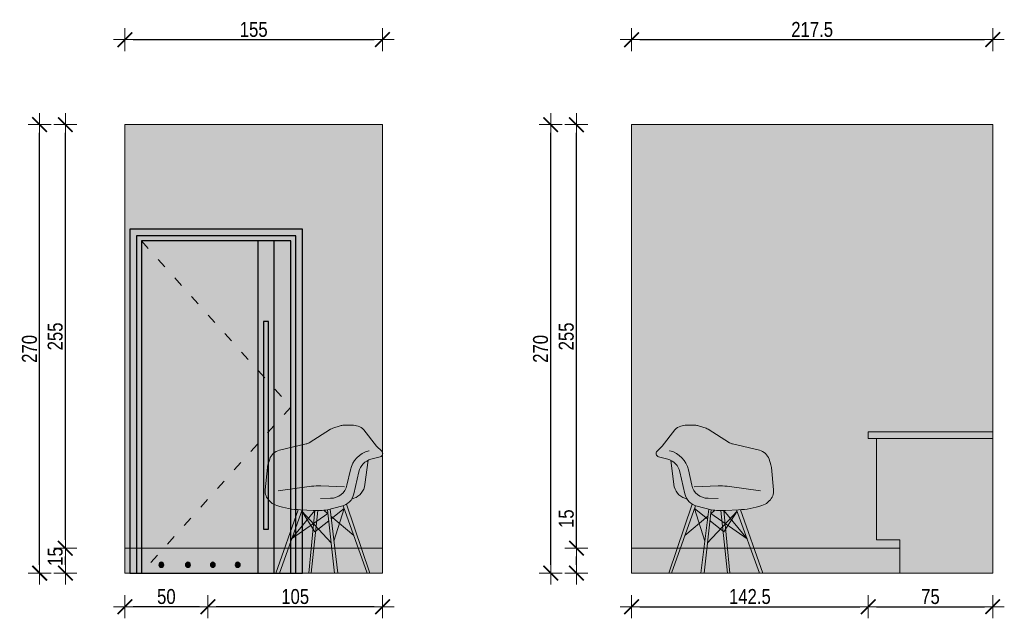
# Model space of a CAD drawing. Header units: millimetres. Extents: x -13532 to 2392, y -5241 to 5322.
# Tile 51 of 256: x -6760 to -6167, y -3612 to -3252. Entities that reach past the tile are written whole.
import ezdxf

# ---------------------------------------------------------------- set-up
doc = ezdxf.new("R2010")
doc.units = ezdxf.units.MM
doc.linetypes.add('ZWCAD_ISO03W100', pattern=[30, 12, -18])
doc.layers.get('0').update_dxf_attribs({"lineweight": 9, "true_color": 0x939393})
doc.layers.get('Defpoints').update_dxf_attribs({"true_color": 0xdae6d4})
doc.layers.add('-AGP1_ŚCIANY_WEW', color=7, linetype='Continuous', lineweight=9, true_color=0x707070)
doc.layers.add('a___wymiary', color=7, linetype='Continuous', lineweight=5, true_color=0x666666)
doc.layers.add('A_cienka', color=7, linetype='Continuous')
doc.layers.add('A_Widok', color=7, linetype='Continuous', lineweight=15)
doc.layers.add('cz-sr', color=150, linetype='Continuous', lineweight=15)
doc.styles.add('ARIAL', font='arial.ttf', dxfattribs={"width": 0.8})
doc.dimstyles.new('1_50', dxfattribs={"dimtxt": 9, "dimasz": 5, "dimexe": 1.25, "dimexo": 0.625, "dimgap": 1.5, "dimtad": 1, "dimdec": 3, "dimrnd": 0.5, "dimdsep": 46, "dimtxsty": 'ARIAL', "dimblk": 'znacznik', "dimcen": 1.5, "dimse1": 1, "dimse2": 1, "dimclrd": 6, "dimclrt": 6, "dimazin": 0, "dimtfac": 1, "dimtdec": 3, "dimtmove": 0, "dimatfit": 3, "dimldrblk": 'znacznik', "dimfxl": 1, "dimarcsym": 0})

# ---------------------------------------------------------------- blocks, each defined once
blk = doc.blocks.new('AAAAAA')
h = blk.add_hatch(color=253)
h.set_gradient(color1=(166, 166, 166), rotation=300, one_color=1, name='INVCYLINDER')
h.paths.add_polyline_path([(16311.3, 9237.31), (16311.3, 9437.31), (16321.3, 9437.31), (16321.3, 9237.31)])
at = {"true_color": 0xffffff}
for points in [[(16334.8, 9242.31, 1), (16331.8, 9242.31, 1)], [(16349.8, 9242.31, 1), (16346.8, 9242.31, 1)], [(16364.8, 9242.31, 1), (16361.8, 9242.31, 1)], [(16380.8, 9242.31, 1), (16377.8, 9242.31, 1)]]:
    blk.add_hatch(color=7, dxfattribs=at).paths.add_polyline_path(points)
at = {"layer": 'A_Widok'}
h = blk.add_hatch(color=251, dxfattribs=at)
h.paths.add_polyline_path([(16294.3, 9444.31), (16294.3, 9237.31), (16398.3, 9237.31), (16398.3, 9444.31)])
h.paths.add_polyline_path([(16311.3, 9437.31), (16311.3, 9237.31), (16321.3, 9237.31), (16321.3, 9437.31)], flags=16)
at = {"layer": 'A_cienka'}
for p, q in [((16294.3, 9444.31), (16398.3, 9444.31)), ((16294.3, 9237.31), (16294.3, 9444.31)), ((16298.3, 9237.31), (16298.3, 9440.31)), ((16298.3, 9440.31), (16394.3, 9440.31)), ((16394.3, 9440.31), (16394.3, 9237.31)), ((16398.3, 9444.31), (16398.3, 9237.31)), ((16301.3, 9237.31), (16301.3, 9437.31)), ((16301.3, 9437.31), (16391.3, 9437.31)), ((16391.3, 9437.31), (16391.3, 9237.31)), ((16381.3, 9237.31), (16301.3, 9237.31))]:
    blk.add_line(p, q, dxfattribs=at)
for points in [[(16311.3, 9437.31), (16321.3, 9437.31), (16321.3, 9237.31), (16311.3, 9237.31)], [(16317.8, 9263.81), (16314.8, 9263.81), (16314.8, 9388.81), (16317.8, 9388.81)]]:
    blk.add_lwpolyline(points, close=True, dxfattribs=at)
for centre in [(16333.3, 9242.31), (16348.3, 9242.31), (16363.3, 9242.31), (16379.3, 9242.31)]:
    blk.add_circle(centre, 1.5, dxfattribs=at)
at = {"layer": 'A_Widok', "linetype": 'ZWCAD_ISO03W100', "ltscale": 0.5}
blk.add_lwpolyline([(16391.3, 9437.31), (16301.3, 9337.31), (16391.3, 9237.31)], dxfattribs=at)
at = {"layer": 'Defpoints'}
blk.add_lwpolyline([(16398.3, 9237.31), (16294.3, 9237.31)], dxfattribs=at)
blk = doc.blocks.new('fgdfadfsfki')
at = {"layer": 'a___wymiary', "true_color": 0xffffff}
blk.add_hatch(color=7, dxfattribs=at).paths.add_polyline_path([(18708.92, 9116.67), (18708.92, 9120.67), (18783.92, 9120.67), (18783.92, 9116.67), (18783.92, 9035.67), (18727.92, 9035.67), (18727.92, 9055.67), (18713.92, 9055.67), (18713.92, 9116.67)])
at = {"layer": 'a___wymiary'}
for points in [[(18773.92, 9116.67), (18708.92, 9116.67), (18708.92, 9120.67), (18783.92, 9120.67), (18783.92, 9116.67)], [(18783.92, 9035.67), (18727.92, 9035.67), (18727.92, 9055.67), (18713.92, 9055.67), (18713.92, 9116.67), (18783.92, 9116.67), (18783.92, 9035.67)]]:
    blk.add_lwpolyline(points, dxfattribs=at)
blk = doc.blocks.new('fotell pozd')
at = {"layer": '-AGP1_ŚCIANY_WEW', "true_color": 0xffffff}
h = blk.add_hatch(color=7, dxfattribs=at)
h.paths.add_polyline_path([(-6.43, 50.13), (-5.14, 63.59, -0.053808), (-4.79, 65.29), (-3.74, 68.56, -0.262723), (2.08, 73.95), (18.18, 77.76, 0.08152), (19.99, 78.52), (32.94, 86.61, -0.059157), (34.23, 87.22), (38.8, 88.74, -0.083504), (40.78, 89.05), (46.69, 88.98), (49.47, 88.4, -0.176488), (52.98, 86.21), (60.62, 76.48), (63.73, 73.42, -0.581392), (62.82, 70.03), (57.25, 68.57, 0.046514), (55.49, 67.93, 0.231143), (49.97, 61.01), (47.02, 47.82, -0.087366), (45.68, 44.6, -0.112893), (42.48, 41.44, -0.051613), (40.61, 40.54, -0.027489), (39.55, 40.22), (32.62, 38.55), (31.07, 38.18, -0.047893), (25.35, 37.61, -0.015677), (23.46, 37.67, -0.008133), (22.49, 37.74), (15.79, 38.09), (14.75, 38.15, -0.007056), (13.48, 38.19, -0.073262), (0.61, 40.73), (0.61, 40.73), (0.61, 40.73), (0.61, 40.73), (0.61, 40.73, -0.130437), (-3.04, 42.67), (-3.88, 43.44, -0.234012)])
h.paths.add_polyline_path([(55.05, 0), (56.59, 0), (42.48, 41.44, -0.051613), (40.61, 40.54)])
h.paths.add_polyline_path([(0, 0), (13.48, 38.19, 0.007056), (14.75, 38.15), (15.79, 38.09), (2.1, 0)])
h.paths.add_polyline_path([(31.07, 38.18), (35.27, 0), (37.25, 0), (32.62, 38.55)])
h.paths.add_polyline_path([(46.95, 45.04, 0.283766), (53.61, 53.28), (55.49, 67.93, 0.231143), (49.97, 61.01), (47.02, 47.82, -0.087366), (45.68, 44.6)])
h.paths.add_polyline_path([(19.85, 0), (23.46, 37.67, 0.015677), (25.35, 37.61), (21.32, 0)])
at = {"layer": '-AGP1_ŚCIANY_WEW'}
blk.add_lwpolyline([(63.73, 73.42), (60.62, 76.48), (52.98, 86.21, 0.176488), (49.47, 88.4), (46.69, 88.98), (40.78, 89.05, 0.083504), (38.8, 88.74), (34.23, 87.22, 0.059157), (32.94, 86.61), (19.99, 78.52, -0.08152), (18.18, 77.76), (2.08, 73.95, 0.262723), (-3.74, 68.56), (-4.79, 65.29, 0.053808), (-5.14, 63.59), (-6.43, 50.13, 0.234012), (-3.88, 43.44), (-3.04, 42.67, 0.130437), (0.61, 40.73), (0.61, 40.73, 0.080359), (14.75, 38.15), (22.49, 37.74, 0.071788), (31.07, 38.18), (39.55, 40.22, 0.286051), (47.02, 47.82), (49.97, 61.01, -0.280675), (57.25, 68.57), (62.82, 70.03, 0.581392)], format="xyb", close=True, dxfattribs=at)
for points in [[(26.93, 45.02), (32.99, 45.04, 0.350176), (42.79, 52.93), (44.85, 62.15, -0.280675), (55.92, 73.64), (56.14, 73.7)], [(55.49, 67.93), (53.61, 53.28, -0.283766), (46.95, 45.04), (45.68, 44.6)], [(1.42, 49.52), (21.53, 52.26, -0.045093), (26.97, 52.51), (41.41, 51.87)]]:
    blk.add_lwpolyline(points, format="xyb", dxfattribs=at)
for points in [[(13.48, 38.19), (0, 0), (2.1, 0), (15.79, 38.09)], [(9.49, 20.55), (23.46, 37.67)], [(9.49, 20.55), (31.31, 35.96)], [(15.54, 37.4), (33.26, 18.22)], [(31.81, 31.44), (23.54, 24.91), (15.54, 37.4)], [(23.46, 37.67), (19.85, 0), (21.32, 0), (25.35, 37.61)], [(28.83, 37.82), (31.34, 35.73)], [(31.07, 38.18), (35.27, 0), (37.25, 0), (32.62, 38.55)], [(41.21, 38.85), (33.33, 32.63)], [(41.21, 38.85), (34.93, 19.31)], [(40.61, 40.54), (55.05, 0), (56.59, 0), (42.48, 41.44)], [(33.14, 34.22), (47, 22.6)]]:
    blk.add_lwpolyline(points, dxfattribs=at)
blk = doc.blocks.new('znacznik')
at = {"layer": 'a___wymiary'}
for p, q in [((0, 1.39), (0, -1.39)), ((1.39, 0), (-1.39, 0))]:
    blk.add_line(p, q, dxfattribs=at)
at = {"layer": 'a___wymiary', "const_width": 0.2}
blk.add_lwpolyline([(0.88, 0.88), (-0.88, -0.88)], dxfattribs=at)
blk = doc.blocks.new('*D744')
at = {"layer": 'cz-sr', "color": 6, "lineweight": -2}
for p, q in [((-6424.56, -3569.83), (-6424.56, -3545.72)), ((-6424.56, -3579.83), (-6424.56, -3574.83))]:
    blk.add_line(p, q, dxfattribs=at)
at = {"layer": 'Defpoints', "color": 0}
for p in [(-6424.56, -3569.83), (-6407.97, -3569.83), (-6407.97, -3584.83)]:
    blk.add_point(p, dxfattribs=at)
at = {"layer": 'cz-sr', "color": 6, "lineweight": -2, "xscale": 5, "yscale": 5, "zscale": 5}
for p, rotation in [((-6424.56, -3569.83), 90), ((-6424.56, -3584.83), 270)]:
    blk.add_blockref('znacznik', p, dxfattribs=dict(at, rotation=rotation))
at = {"layer": 'cz-sr', "color": 6, "insert": (-6430.65, -3552.07), "char_height": 9, "attachment_point": 5, "rotation": 90, "style": 'ARIAL'}
blk.add_mtext('15', dxfattribs=at)
blk = doc.blocks.new('*D745')
at = {"layer": 'cz-sr', "color": 6, "lineweight": -2}
blk.add_line((-6440.05, -3579.83), (-6440.05, -3319.83), dxfattribs=at)
at = {"layer": 'Defpoints', "color": 0}
for p in [(-6440.05, -3314.83), (-6365.82, -3314.83), (-6407.97, -3584.83)]:
    blk.add_point(p, dxfattribs=at)
at = {"layer": 'cz-sr', "color": 6, "lineweight": -2, "xscale": 5, "yscale": 5, "zscale": 5}
for p, rotation in [((-6440.05, -3314.83), 90), ((-6440.05, -3584.83), 270)]:
    blk.add_blockref('znacznik', p, dxfattribs=dict(at, rotation=rotation))
at = {"layer": 'cz-sr', "color": 6, "insert": (-6446.14, -3449.83), "char_height": 9, "attachment_point": 5, "rotation": 90, "style": 'ARIAL'}
blk.add_mtext('270', dxfattribs=at)
blk = doc.blocks.new('*D746')
at = {"layer": 'cz-sr', "color": 6, "lineweight": -2}
blk.add_line((-6386.34, -3263.64), (-6178.84, -3263.64), dxfattribs=at)
at = {"layer": 'Defpoints', "color": 0}
for p in [(-6173.84, -3263.64), (-6173.84, -3296.68), (-6391.34, -3314.83)]:
    blk.add_point(p, dxfattribs=at)
at = {"layer": 'cz-sr', "color": 6, "lineweight": -2, "xscale": 5, "yscale": 5, "zscale": 5, "rotation": 180}
blk.add_blockref('znacznik', (-6391.34, -3263.64), dxfattribs=at)
at = {"layer": 'cz-sr', "color": 6, "lineweight": -2, "xscale": 5, "yscale": 5, "zscale": 5}
blk.add_blockref('znacznik', (-6173.84, -3263.64), dxfattribs=at)
at = {"layer": 'cz-sr', "color": 6, "insert": (-6282.59, -3257.54), "char_height": 9, "attachment_point": 5, "style": 'ARIAL'}
blk.add_mtext('217.5', dxfattribs=at)
blk = doc.blocks.new('*D747')
at = {"layer": 'cz-sr', "color": 6, "lineweight": -2}
blk.add_line((-6424.56, -3564.83), (-6424.56, -3319.83), dxfattribs=at)
at = {"layer": 'Defpoints', "color": 0}
for p in [(-6424.56, -3314.83), (-6355.42, -3314.83), (-6407.97, -3569.83)]:
    blk.add_point(p, dxfattribs=at)
at = {"layer": 'cz-sr', "color": 6, "lineweight": -2, "xscale": 5, "yscale": 5, "zscale": 5}
for p, rotation in [((-6424.56, -3314.83), 90), ((-6424.56, -3569.83), 270)]:
    blk.add_blockref('znacznik', p, dxfattribs=dict(at, rotation=rotation))
at = {"layer": 'cz-sr', "color": 6, "insert": (-6430.65, -3442.33), "char_height": 9, "attachment_point": 5, "rotation": 90, "style": 'ARIAL'}
blk.add_mtext('255', dxfattribs=at)
blk = doc.blocks.new('*D748')
at = {"layer": 'cz-sr', "color": 6, "lineweight": -2}
blk.add_line((-6386.34, -3605.07), (-6253.84, -3605.07), dxfattribs=at)
at = {"layer": 'Defpoints', "color": 0}
for p in [(-6248.84, -3503.83), (-6391.34, -3584.83), (-6248.84, -3605.07)]:
    blk.add_point(p, dxfattribs=at)
at = {"layer": 'cz-sr', "color": 6, "lineweight": -2, "xscale": 5, "yscale": 5, "zscale": 5, "rotation": 180}
blk.add_blockref('znacznik', (-6391.34, -3605.07), dxfattribs=at)
at = {"layer": 'cz-sr', "color": 6, "lineweight": -2, "xscale": 5, "yscale": 5, "zscale": 5}
blk.add_blockref('znacznik', (-6248.84, -3605.07), dxfattribs=at)
at = {"layer": 'cz-sr', "color": 6, "insert": (-6320.09, -3598.97), "char_height": 9, "attachment_point": 5, "style": 'ARIAL'}
blk.add_mtext('142.5', dxfattribs=at)
blk = doc.blocks.new('*D754')
at = {"layer": 'cz-sr', "color": 6, "lineweight": -2}
blk.add_line((-6243.84, -3605.07), (-6178.84, -3605.07), dxfattribs=at)
at = {"layer": 'Defpoints', "color": 0}
for p in [(-6248.84, -3503.83), (-6173.84, -3503.83), (-6173.84, -3605.07)]:
    blk.add_point(p, dxfattribs=at)
at = {"layer": 'cz-sr', "color": 6, "lineweight": -2, "xscale": 5, "yscale": 5, "zscale": 5, "rotation": 180}
blk.add_blockref('znacznik', (-6248.84, -3605.07), dxfattribs=at)
at = {"layer": 'cz-sr', "color": 6, "lineweight": -2, "xscale": 5, "yscale": 5, "zscale": 5}
blk.add_blockref('znacznik', (-6173.84, -3605.07), dxfattribs=at)
at = {"layer": 'cz-sr', "color": 6, "insert": (-6211.34, -3598.99), "char_height": 9, "attachment_point": 5, "style": 'ARIAL'}
blk.add_mtext('75', dxfattribs=at)
blk = doc.blocks.new('*D762')
at = {"layer": 'cz-sr', "color": 6, "lineweight": -2}
blk.add_line((-6732.35, -3579.83), (-6732.35, -3574.83), dxfattribs=at)
at = {"layer": 'Defpoints', "color": 0}
for p in [(-6732.35, -3569.83), (-6703.46, -3569.83), (-6715.76, -3584.83)]:
    blk.add_point(p, dxfattribs=at)
at = {"layer": 'cz-sr', "color": 6, "lineweight": -2, "xscale": 5, "yscale": 5, "zscale": 5}
for p, rotation in [((-6732.35, -3569.83), 90), ((-6732.35, -3584.83), 270)]:
    blk.add_blockref('znacznik', p, dxfattribs=dict(at, rotation=rotation))
at = {"layer": 'cz-sr', "color": 6, "insert": (-6738.44, -3574.83), "char_height": 9, "attachment_point": 5, "rotation": 90, "style": 'ARIAL'}
blk.add_mtext('15', dxfattribs=at)
blk = doc.blocks.new('*D763')
at = {"layer": 'cz-sr', "color": 6, "lineweight": -2}
blk.add_line((-6747.84, -3579.83), (-6747.84, -3319.83), dxfattribs=at)
at = {"layer": 'Defpoints', "color": 0}
for p in [(-6747.84, -3314.83), (-6601.05, -3314.83), (-6715.76, -3584.83)]:
    blk.add_point(p, dxfattribs=at)
at = {"layer": 'cz-sr', "color": 6, "lineweight": -2, "xscale": 5, "yscale": 5, "zscale": 5}
for p, rotation in [((-6747.84, -3314.83), 90), ((-6747.84, -3584.83), 270)]:
    blk.add_blockref('znacznik', p, dxfattribs=dict(at, rotation=rotation))
at = {"layer": 'cz-sr', "color": 6, "insert": (-6753.93, -3449.83), "char_height": 9, "attachment_point": 5, "rotation": 90, "style": 'ARIAL'}
blk.add_mtext('270', dxfattribs=at)
blk = doc.blocks.new('*D764')
at = {"layer": 'cz-sr', "color": 6, "lineweight": -2}
blk.add_line((-6691.48, -3263.64), (-6546.34, -3263.64), dxfattribs=at)
at = {"layer": 'Defpoints', "color": 0}
for p in [(-6541.34, -3263.64), (-6696.48, -3314.83), (-6541.34, -3314.83)]:
    blk.add_point(p, dxfattribs=at)
at = {"layer": 'cz-sr', "color": 6, "lineweight": -2, "xscale": 5, "yscale": 5, "zscale": 5, "rotation": 180}
blk.add_blockref('znacznik', (-6696.48, -3263.64), dxfattribs=at)
at = {"layer": 'cz-sr', "color": 6, "lineweight": -2, "xscale": 5, "yscale": 5, "zscale": 5}
blk.add_blockref('znacznik', (-6541.34, -3263.64), dxfattribs=at)
at = {"layer": 'cz-sr', "color": 6, "insert": (-6618.91, -3257.54), "char_height": 9, "attachment_point": 5, "style": 'ARIAL'}
blk.add_mtext('155', dxfattribs=at)
blk = doc.blocks.new('*D765')
at = {"layer": 'cz-sr', "color": 6, "lineweight": -2}
blk.add_line((-6732.35, -3564.83), (-6732.35, -3319.83), dxfattribs=at)
at = {"layer": 'Defpoints', "color": 0}
for p in [(-6732.35, -3314.83), (-6628.63, -3314.83), (-6710.69, -3569.83)]:
    blk.add_point(p, dxfattribs=at)
at = {"layer": 'cz-sr', "color": 6, "lineweight": -2, "xscale": 5, "yscale": 5, "zscale": 5}
for p, rotation in [((-6732.35, -3314.83), 90), ((-6732.35, -3569.83), 270)]:
    blk.add_blockref('znacznik', p, dxfattribs=dict(at, rotation=rotation))
at = {"layer": 'cz-sr', "color": 6, "insert": (-6738.44, -3442.33), "char_height": 9, "attachment_point": 5, "rotation": 90, "style": 'ARIAL'}
blk.add_mtext('255', dxfattribs=at)
blk = doc.blocks.new('*D766')
at = {"layer": 'cz-sr', "color": 6, "lineweight": -2}
blk.add_line((-6546.34, -3605.07), (-6641.52, -3605.07), dxfattribs=at)
at = {"layer": 'Defpoints', "color": 0}
for p in [(-6646.52, -3377.83), (-6541.34, -3469.68), (-6646.52, -3605.07)]:
    blk.add_point(p, dxfattribs=at)
at = {"layer": 'cz-sr', "color": 6, "lineweight": -2, "xscale": 5, "yscale": 5, "zscale": 5, "rotation": 180}
blk.add_blockref('znacznik', (-6646.52, -3605.07), dxfattribs=at)
at = {"layer": 'cz-sr', "color": 6, "lineweight": -2, "xscale": 5, "yscale": 5, "zscale": 5}
blk.add_blockref('znacznik', (-6541.34, -3605.07), dxfattribs=at)
at = {"layer": 'cz-sr', "color": 6, "insert": (-6593.93, -3598.97), "char_height": 9, "attachment_point": 5, "style": 'ARIAL'}
blk.add_mtext('105', dxfattribs=at)
blk = doc.blocks.new('*D767')
at = {"layer": 'cz-sr', "color": 6, "lineweight": -2}
blk.add_line((-6651.52, -3605.07), (-6691.48, -3605.07), dxfattribs=at)
at = {"layer": 'Defpoints', "color": 0}
for p in [(-6646.52, -3377.83), (-6696.48, -3484.83), (-6696.48, -3605.07)]:
    blk.add_point(p, dxfattribs=at)
at = {"layer": 'cz-sr', "color": 6, "lineweight": -2, "xscale": 5, "yscale": 5, "zscale": 5, "rotation": 180}
blk.add_blockref('znacznik', (-6696.48, -3605.07), dxfattribs=at)
at = {"layer": 'cz-sr', "color": 6, "lineweight": -2, "xscale": 5, "yscale": 5, "zscale": 5}
blk.add_blockref('znacznik', (-6646.52, -3605.07), dxfattribs=at)
at = {"layer": 'cz-sr', "color": 6, "insert": (-6671.5, -3598.97), "char_height": 9, "attachment_point": 5, "style": 'ARIAL'}
blk.add_mtext('50', dxfattribs=at)

msp = doc.modelspace()

# ---------------------------------------------------------------- hatches: boundary and pattern name
at = {"linetype": 'Continuous', "lineweight": 50, "true_color": 0xe0e0e0}
h = msp.add_hatch(color=254, dxfattribs=at)
h.dxf.hatch_style = 1
h.paths.add_polyline_path([(-6541.3406, -3314.833), (-6541.3406, -3569.8332), (-6696.4789, -3569.8332), (-6696.4789, -3314.833)])
at = {"linetype": 'Continuous', "lineweight": 50, "true_color": 0xc2e0ff}
h = msp.add_hatch(color=254, dxfattribs=at)
h.dxf.hatch_style = 1
h.paths.add_polyline_path([(-6391.3406, -3314.833), (-6391.3406, -3569.8332), (-6173.8405, -3569.8332), (-6173.8405, -3314.833)])
at = {"true_color": 0xa5a5a5}
for points in [[(-6696.4789, -3584.833), (-6541.3406, -3584.833), (-6541.3406, -3569.8332), (-6696.4789, -3569.8332)], [(-6229.8407, -3584.833), (-6391.3406, -3584.833), (-6391.3406, -3569.8332), (-6229.8407, -3569.8332)]]:
    msp.add_hatch(color=253, dxfattribs=at).paths.add_polyline_path(points)

# ---------------------------------------------------------------- linework, layer by layer
at = {"layer": 'cz-sr'}
for points in [[(-6696.4789, -3314.833), (-6696.4789, -3584.833)], [(-6541.3406, -3314.833), (-6696.4789, -3314.833)], [(-6541.3406, -3314.833), (-6541.3406, -3584.833)], [(-6391.3406, -3314.833), (-6173.8406, -3314.833)], [(-6391.3406, -3314.833), (-6391.3406, -3584.833)], [(-6173.8406, -3314.833), (-6173.8406, -3584.833)], [(-6541.3406, -3569.8332), (-6696.4789, -3569.8332)], [(-6391.3406, -3569.8332), (-6229.8407, -3569.8332)], [(-6541.3406, -3584.833), (-6696.4789, -3584.833)], [(-6391.3406, -3584.833), (-6173.8406, -3584.833)]]:
    msp.add_lwpolyline(points, dxfattribs=at)

# ---------------------------------------------------------------- block references
at = {"layer": '-AGP1_ŚCIANY_WEW'}
msp.add_blockref('fotell pozd', (-6605.5506, -3584.833), dxfattribs=at)
at = {"layer": '-AGP1_ŚCIANY_WEW', "xscale": -1}
msp.add_blockref('fotell pozd', (-6312.2849, -3584.833), dxfattribs=at)
at = {"layer": 'a___wymiary', "xscale": -1}
msp.add_blockref('AAAAAA', (9704.7819, -12822.1417), dxfattribs=at)
at = {"layer": 'a___wymiary'}
msp.add_blockref('fgdfadfsfki', (-24957.7562, -12620.5075), dxfattribs=at)

# ---------------------------------------------------------------- dimensions: what is measured, and where the dimension line sits
at = {"layer": 'cz-sr'}
for base, p1, p2, picture, middle in [((-6541.3406, -3263.6371), (-6696.4789, -3314.833), (-6541.3406, -3314.833), '*D764', (-6618.9098, -3257.542)), ((-6173.8406, -3263.6371), (-6391.3406, -3314.833), (-6173.8406, -3296.6771), '*D746', (-6282.5906, -3257.542))]:
    dim = msp.add_linear_dim(base=base, p1=p1, p2=p2, dimstyle='1_50', override={"dimblk": 'znacznik'}, dxfattribs=at)
    dim.commit()
    dim.dimension.update_dxf_attribs({"geometry": picture, "text_midpoint": middle})
for base, p1, p2, picture, middle in [((-6747.8354, -3314.833), (-6715.7621, -3584.833), (-6601.049, -3314.833), '*D763', (-6753.9306, -3449.833)), ((-6440.0456, -3314.833), (-6407.9723, -3584.833), (-6365.8158, -3314.833), '*D745', (-6446.1408, -3449.833))]:
    dim = msp.add_linear_dim(base=base, p1=p1, p2=p2, angle=90, dimstyle='1_50', override={"dimblk": 'znacznik'}, dxfattribs=at)
    dim.commit()
    dim.dimension.update_dxf_attribs({"geometry": picture, "text_midpoint": middle})
for base, p1, p2, angle, picture, middle in [((-6732.3482, -3314.833), (-6710.6854, -3569.8332), (-6628.6327, -3314.833), 90, '*D765', (-6738.4433, -3442.3331)), ((-6424.5584, -3314.833), (-6407.9723, -3569.8332), (-6355.4208, -3314.833), 90, '*D747', (-6430.6536, -3442.3331)), ((-6696.4789, -3605.0662), (-6646.521, -3377.833), (-6696.4789, -3484.833), 180, '*D767', (-6671.5, -3598.971)), ((-6646.521, -3605.0662), (-6541.3406, -3469.6832), (-6646.521, -3377.833), 180, '*D766', (-6593.9308, -3598.971))]:
    dim = msp.add_linear_dim(base=base, p1=p1, p2=p2, angle=angle, dimstyle='1_50', dxfattribs=at)
    dim.commit()
    dim.dimension.update_dxf_attribs({"geometry": picture, "text_midpoint": middle})
for base, p1, p2, picture, middle in [((-6248.8407, -3605.0662), (-6391.3406, -3584.833), (-6248.8407, -3503.833), '*D748', (-6320.0906, -3598.971)), ((-6173.8406, -3605.0662), (-6248.8407, -3503.833), (-6173.8406, -3503.833), '*D754', (-6211.3406, -3598.9894))]:
    dim = msp.add_linear_dim(base=base, p1=p1, p2=p2, dimstyle='1_50', dxfattribs=at)
    dim.commit()
    dim.dimension.update_dxf_attribs({"geometry": picture, "text_midpoint": middle})
for base, p1, p2, picture, middle in [((-6424.5584, -3569.8332), (-6407.9723, -3584.833), (-6407.9732, -3569.8332), '*D744', (-6424.5584, -3552.0665)), ((-6732.3482, -3569.8332), (-6715.7621, -3584.833), (-6703.4595, -3569.8332), '*D762', (-6732.3482, -3574.833))]:
    dim = msp.add_linear_dim(base=base, p1=p1, p2=p2, angle=90, dimstyle='1_50', override={"dimblk": 'znacznik'}, dxfattribs=at)
    dim.commit()
    dim.dimension.update_dxf_attribs({"geometry": picture, "text_midpoint": middle, "dimtype": 160})

doc.saveas('drawing.dxf')
